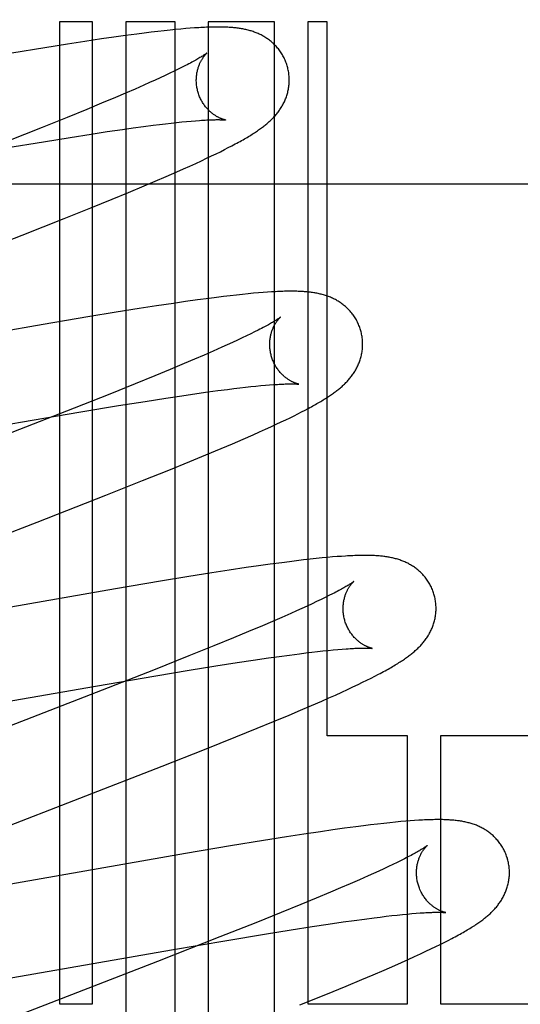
# Model space of a CAD drawing. Header units: inches. Extents: x 0 to 283, y 0 to 183.
# Tile 38 of 82: x 87.577 to 87.684, y 96.296 to 96.508. Entities that reach past the tile are written whole.
import ezdxf

# ---------------------------------------------------------------- set-up
doc = ezdxf.new("R2010")
doc.units = ezdxf.units.IN
doc.header["$LTSCALE"] = 15.583333
doc.header["$MEASUREMENT"] = 0
doc.linetypes.add('HIDDEN', pattern=[0.2, 0.1, -0.1])
doc.layers.add('DEFAULT_2', color=8, linetype='HIDDEN')

msp = doc.modelspace()

# ---------------------------------------------------------------- linework, layer by layer
at = {"layer": 'DEFAULT_2', "color": 8, "linetype": 'HIDDEN'}
for p, q in [((87.58526, 96.50736), (87.58526, 96.29632)), ((87.59241, 96.50736), (87.58526, 96.50736)), ((87.59241, 96.29632), (87.59241, 96.50736)), ((87.59955, 96.50736), (87.59955, 96.20157)), ((87.61015, 96.50736), (87.59955, 96.50736)), ((87.61027, 96.50573), (87.60908, 96.50561)), ((87.61015, 96.14813), (87.61015, 96.50736)), ((87.61139, 96.50583), (87.61027, 96.50573)), ((87.61244, 96.50593), (87.61139, 96.50583)), ((87.61344, 96.50601), (87.61244, 96.50593)), ((87.61437, 96.50607), (87.61344, 96.50601)), ((87.61729, 96.50736), (87.61729, 96.1385)), ((87.63157, 96.50736), (87.61729, 96.50736)), ((87.63157, 96.12324), (87.63157, 96.50736)), ((87.63872, 96.50736), (87.63872, 96.29632)), ((87.64286, 96.50736), (87.63872, 96.50736)), ((87.64286, 96.35392), (87.64286, 96.50736)), ((87.59435, 96.50371), (87.59074, 96.50318)), ((87.59695, 96.50409), (87.59435, 96.50371)), ((87.59948, 96.50444), (87.59695, 96.50409)), ((87.60193, 96.50476), (87.59948, 96.50444)), ((87.60352, 96.50497), (87.60193, 96.50476)), ((87.60503, 96.50515), (87.60352, 96.50497)), ((87.60646, 96.50532), (87.60503, 96.50515)), ((87.60781, 96.50547), (87.60646, 96.50532)), ((87.60908, 96.50561), (87.60781, 96.50547)), ((87.58214, 96.50183), (87.57501, 96.50066)), ((87.587, 96.5026), (87.58214, 96.50183)), ((87.59074, 96.50318), (87.587, 96.5026)), ((87.61166, 96.49761), (87.61084, 96.4972)), ((87.61242, 96.498), (87.61166, 96.49761)), ((87.60696, 96.49536), (87.60585, 96.49485)), ((87.60801, 96.49585), (87.60696, 96.49536)), ((87.60901, 96.49632), (87.60801, 96.49585)), ((87.60995, 96.49677), (87.60901, 96.49632)), ((87.61084, 96.4972), (87.60995, 96.49677)), ((87.60347, 96.49378), (87.60155, 96.49294)), ((87.60469, 96.49432), (87.60347, 96.49378)), ((87.60585, 96.49485), (87.60469, 96.49432)), ((87.59737, 96.49114), (87.59435, 96.48987)), ((87.59951, 96.49206), (87.59737, 96.49114)), ((87.60155, 96.49294), (87.59951, 96.49206)), ((87.59435, 96.48987), (87.59116, 96.48855)), ((87.58694, 96.48682), (87.58157, 96.48466)), ((87.59116, 96.48855), (87.58694, 96.48682)), ((87.58157, 96.48466), (87.57393, 96.48163)), ((87.59884, 96.48425), (87.60116, 96.48458)), ((87.60116, 96.48458), (87.60337, 96.48488)), ((87.60337, 96.48488), (87.60547, 96.48515)), ((87.60547, 96.48515), (87.60681, 96.48532)), ((87.60681, 96.48532), (87.60809, 96.48547)), ((87.60809, 96.48547), (87.60931, 96.48561)), ((87.60931, 96.48561), (87.61049, 96.48574)), ((87.61049, 96.48574), (87.6116, 96.48586)), ((87.6116, 96.48586), (87.61265, 96.48596)), ((87.61265, 96.48596), (87.61365, 96.48605)), ((87.61365, 96.48605), (87.61458, 96.48613)), ((87.58188, 96.48162), (87.58762, 96.48255)), ((87.58762, 96.48255), (87.59214, 96.48326)), ((87.59214, 96.48326), (87.59558, 96.48378)), ((87.59558, 96.48378), (87.59884, 96.48425)), ((87.57376, 96.48027), (87.58188, 96.48162)), ((87.62079, 96.47992), (87.62161, 96.48034)), ((87.62161, 96.48034), (87.62239, 96.48074)), ((87.61694, 96.47805), (87.618, 96.47855)), ((87.618, 96.47855), (87.61899, 96.47903)), ((87.61899, 96.47903), (87.61992, 96.47948)), ((87.61992, 96.47948), (87.62079, 96.47992)), ((87.61197, 96.47577), (87.61333, 96.47638)), ((87.61333, 96.47638), (87.61461, 96.47697)), ((87.61461, 96.47697), (87.61581, 96.47752)), ((87.61581, 96.47752), (87.61694, 96.47805)), ((87.60591, 96.47314), (87.60826, 96.47415)), ((87.60826, 96.47415), (87.61053, 96.47514)), ((87.61053, 96.47514), (87.61197, 96.47577)), ((87.42107, 96.47256), (87.92107, 96.47256)), ((87.60013, 96.47072), (87.60349, 96.47212)), ((87.60349, 96.47212), (87.60591, 96.47314)), ((87.59662, 96.46928), (87.60013, 96.47072)), ((87.59206, 96.46742), (87.59662, 96.46928)), ((87.58633, 96.46513), (87.59206, 96.46742)), ((87.57727, 96.46155), (87.58633, 96.46513)), ((87.53667, 96.44581), (87.57727, 96.46155)), ((87.62338, 96.44866), (87.62201, 96.4485)), ((87.62466, 96.4488), (87.62338, 96.44866)), ((87.62588, 96.44892), (87.62466, 96.4488)), ((87.62701, 96.44903), (87.62588, 96.44892)), ((87.62808, 96.44912), (87.62701, 96.44903)), ((87.62908, 96.4492), (87.62808, 96.44912)), ((87.63003, 96.44927), (87.62908, 96.4492)), ((87.60979, 96.44687), (87.60617, 96.44633)), ((87.61242, 96.44725), (87.60979, 96.44687)), ((87.61497, 96.44761), (87.61242, 96.44725)), ((87.61746, 96.44794), (87.61497, 96.44761)), ((87.61904, 96.44814), (87.61746, 96.44794)), ((87.62056, 96.44833), (87.61904, 96.44814)), ((87.62201, 96.4485), (87.62056, 96.44833)), ((87.59751, 96.44497), (87.59139, 96.44397)), ((87.6024, 96.44575), (87.59751, 96.44497)), ((87.60617, 96.44633), (87.6024, 96.44575)), ((87.58176, 96.44235), (87.53535, 96.43427)), ((87.59139, 96.44397), (87.58176, 96.44235)), ((87.62644, 96.44031), (87.62555, 96.43988)), ((87.62727, 96.44073), (87.62644, 96.44031)), ((87.62805, 96.44112), (87.62727, 96.44073)), ((87.62252, 96.43846), (87.6214, 96.43795)), ((87.62359, 96.43895), (87.62252, 96.43846)), ((87.62459, 96.43943), (87.62359, 96.43895)), ((87.62555, 96.43988), (87.62459, 96.43943)), ((87.61838, 96.4366), (87.6164, 96.43574)), ((87.62023, 96.43742), (87.61838, 96.4366)), ((87.6214, 96.43795), (87.62023, 96.43742)), ((87.61214, 96.43392), (87.60907, 96.43263)), ((87.61432, 96.43484), (87.61214, 96.43392)), ((87.6164, 96.43574), (87.61432, 96.43484)), ((87.60907, 96.43263), (87.60583, 96.43129)), ((87.60155, 96.42955), (87.59612, 96.42737)), ((87.60583, 96.43129), (87.60155, 96.42955)), ((87.61162, 96.42702), (87.61487, 96.42749)), ((87.61487, 96.42749), (87.61718, 96.42782)), ((87.61718, 96.42782), (87.61938, 96.42812)), ((87.61938, 96.42812), (87.62147, 96.42839)), ((87.62147, 96.42839), (87.6228, 96.42855)), ((87.6228, 96.42855), (87.62407, 96.4287)), ((87.62407, 96.4287), (87.62529, 96.42884)), ((87.62529, 96.42884), (87.62645, 96.42897)), ((87.62645, 96.42897), (87.62756, 96.42908)), ((87.62756, 96.42908), (87.6286, 96.42918)), ((87.6286, 96.42918), (87.62959, 96.42927)), ((87.62959, 96.42927), (87.63051, 96.42935)), ((87.59612, 96.42737), (87.58842, 96.42432)), ((87.59797, 96.42488), (87.60369, 96.4258)), ((87.60369, 96.4258), (87.6082, 96.42651)), ((87.6082, 96.42651), (87.61162, 96.42702)), ((87.58842, 96.42432), (87.57502, 96.41909)), ((87.57688, 96.42131), (87.58987, 96.42354)), ((87.58987, 96.42354), (87.59797, 96.42488)), ((87.6366, 96.42314), (87.63738, 96.42354)), ((87.63738, 96.42354), (87.63812, 96.42392)), ((87.63812, 96.42392), (87.63882, 96.42429)), ((87.53017, 96.41318), (87.57688, 96.42131)), ((87.63192, 96.42088), (87.63297, 96.42137)), ((87.63297, 96.42137), (87.63396, 96.42184)), ((87.63396, 96.42184), (87.63489, 96.42229)), ((87.63489, 96.42229), (87.63577, 96.42272)), ((87.63577, 96.42272), (87.6366, 96.42314)), ((87.62697, 96.41863), (87.62832, 96.41923)), ((87.62832, 96.41923), (87.62959, 96.41981)), ((87.62959, 96.41981), (87.63079, 96.42036)), ((87.63079, 96.42036), (87.63192, 96.42088)), ((87.6225, 96.41669), (87.6248, 96.41769)), ((87.6248, 96.41769), (87.62697, 96.41863)), ((87.61678, 96.41428), (87.6201, 96.41567)), ((87.6201, 96.41567), (87.6225, 96.41669)), ((87.60883, 96.41103), (87.61333, 96.41286)), ((87.61333, 96.41286), (87.61678, 96.41428)), ((87.60317, 96.40876), (87.60883, 96.41103)), ((87.59523, 96.40561), (87.60317, 96.40876)), ((87.58049, 96.39986), (87.59523, 96.40561)), ((87.54389, 96.38568), (87.58049, 96.39986)), ((87.6363, 96.39153), (87.63475, 96.39134)), ((87.63779, 96.39171), (87.6363, 96.39153)), ((87.63921, 96.39187), (87.63779, 96.39171)), ((87.64054, 96.39201), (87.63921, 96.39187)), ((87.64179, 96.39214), (87.64054, 96.39201)), ((87.64296, 96.39225), (87.64179, 96.39214)), ((87.64404, 96.39235), (87.64296, 96.39225)), ((87.64505, 96.39243), (87.64404, 96.39235)), ((87.64599, 96.39249), (87.64505, 96.39243)), ((87.62183, 96.38952), (87.61805, 96.38894)), ((87.62547, 96.39006), (87.62183, 96.38952)), ((87.62809, 96.39044), (87.62547, 96.39006)), ((87.63065, 96.3908), (87.62809, 96.39044)), ((87.63313, 96.39113), (87.63065, 96.3908)), ((87.63475, 96.39134), (87.63313, 96.39113)), ((87.61315, 96.38815), (87.60701, 96.38715)), ((87.61805, 96.38894), (87.61315, 96.38815)), ((87.59735, 96.38552), (87.5508, 96.37742)), ((87.60701, 96.38715), (87.59735, 96.38552)), ((87.64156, 96.3832), (87.64062, 96.38275)), ((87.64245, 96.38363), (87.64156, 96.3832)), ((87.64327, 96.38404), (87.64245, 96.38363)), ((87.64403, 96.38443), (87.64327, 96.38404)), ((87.63746, 96.38128), (87.6363, 96.38075)), ((87.63857, 96.38179), (87.63746, 96.38128)), ((87.63963, 96.38228), (87.63857, 96.38179)), ((87.64062, 96.38275), (87.63963, 96.38228)), ((87.63315, 96.37936), (87.63112, 96.37848)), ((87.63508, 96.38021), (87.63315, 96.37936)), ((87.6363, 96.38075), (87.63508, 96.38021)), ((87.62897, 96.37757), (87.62595, 96.3763)), ((87.63112, 96.37848), (87.62897, 96.37757)), ((87.62276, 96.37497), (87.61853, 96.37324)), ((87.62595, 96.3763), (87.62276, 96.37497)), ((87.61853, 96.37324), (87.61314, 96.37108)), ((87.6431, 96.37227), (87.64416, 96.37237)), ((87.64416, 96.37237), (87.64516, 96.37246)), ((87.64516, 96.37246), (87.64611, 96.37254)), ((87.61314, 96.37108), (87.6055, 96.36804)), ((87.62695, 96.37016), (87.63024, 96.37064)), ((87.63024, 96.37064), (87.63258, 96.37097)), ((87.63258, 96.37097), (87.63481, 96.37128)), ((87.63481, 96.37128), (87.63692, 96.37155)), ((87.63692, 96.37155), (87.63827, 96.37172)), ((87.63827, 96.37172), (87.63956, 96.37188)), ((87.63956, 96.37188), (87.6408, 96.37202)), ((87.6408, 96.37202), (87.64198, 96.37215)), ((87.64198, 96.37215), (87.6431, 96.37227)), ((87.61316, 96.36799), (87.61894, 96.36893)), ((87.61894, 96.36893), (87.62349, 96.36964)), ((87.62349, 96.36964), (87.62695, 96.37016)), ((87.59302, 96.36458), (87.60603, 96.36681)), ((87.6055, 96.36804), (87.5932, 96.36323)), ((87.60603, 96.36681), (87.61316, 96.36799)), ((87.65145, 96.36588), (87.65232, 96.36631)), ((87.65232, 96.36631), (87.65315, 96.36673)), ((87.65315, 96.36673), (87.65393, 96.36714)), ((87.54606, 96.35641), (87.59302, 96.36458)), ((87.64728, 96.36389), (87.64844, 96.36443)), ((87.64844, 96.36443), (87.64952, 96.36494)), ((87.64952, 96.36494), (87.65052, 96.36542)), ((87.65052, 96.36542), (87.65145, 96.36588)), ((87.5932, 96.36323), (87.55325, 96.34774)), ((87.64174, 96.36139), (87.64321, 96.36204)), ((87.64321, 96.36204), (87.64465, 96.36268)), ((87.64465, 96.36268), (87.64602, 96.36331)), ((87.64602, 96.36331), (87.64728, 96.36389)), ((87.63713, 96.35941), (87.63948, 96.36041)), ((87.63948, 96.36041), (87.64174, 96.36139)), ((87.63132, 96.35697), (87.6347, 96.35838)), ((87.6347, 96.35838), (87.63713, 96.35941)), ((87.62324, 96.35368), (87.62781, 96.35553)), ((87.62781, 96.35553), (87.63132, 96.35697)), ((87.61651, 96.35099), (87.62324, 96.35368)), ((87.66014, 96.35392), (87.64286, 96.35392)), ((87.66014, 96.29632), (87.66014, 96.35392)), ((87.66729, 96.35392), (87.66729, 96.29632)), ((87.6954, 96.35392), (87.66729, 96.35392)), ((87.6074, 96.3474), (87.61651, 96.35099)), ((87.56009, 96.32905), (87.6074, 96.3474)), ((87.64907, 96.33436), (87.64663, 96.33403)), ((87.65068, 96.33457), (87.64907, 96.33436)), ((87.65224, 96.33476), (87.65068, 96.33457)), ((87.65373, 96.33494), (87.65224, 96.33476)), ((87.65511, 96.33509), (87.65373, 96.33494)), ((87.6564, 96.33523), (87.65511, 96.33509)), ((87.6576, 96.33535), (87.6564, 96.33523)), ((87.65873, 96.33546), (87.6576, 96.33535)), ((87.65978, 96.33555), (87.65873, 96.33546)), ((87.66076, 96.33563), (87.65978, 96.33555)), ((87.6617, 96.3357), (87.66076, 96.33563)), ((87.6341, 96.33218), (87.62922, 96.33141)), ((87.63786, 96.33276), (87.6341, 96.33218)), ((87.64147, 96.3333), (87.63786, 96.33276)), ((87.64409, 96.33368), (87.64147, 96.3333)), ((87.64663, 96.33403), (87.64409, 96.33368)), ((87.62207, 96.33024), (87.61241, 96.32861)), ((87.62922, 96.33141), (87.62207, 96.33024)), ((87.61241, 96.32861), (87.56713, 96.32072)), ((87.65703, 96.32625), (87.65607, 96.3258)), ((87.65793, 96.32669), (87.65703, 96.32625)), ((87.65877, 96.3271), (87.65793, 96.32669)), ((87.65955, 96.3275), (87.65877, 96.3271)), ((87.65169, 96.32378), (87.64982, 96.32296)), ((87.65287, 96.32431), (87.65169, 96.32378)), ((87.65399, 96.32483), (87.65287, 96.32431)), ((87.65506, 96.32532), (87.65399, 96.32483)), ((87.65607, 96.3258), (87.65506, 96.32532)), ((87.64785, 96.3221), (87.64576, 96.3212)), ((87.64982, 96.32296), (87.64785, 96.3221)), ((87.64357, 96.32027), (87.64049, 96.31898)), ((87.64576, 96.3212), (87.64357, 96.32027)), ((87.63724, 96.31764), (87.63296, 96.3159)), ((87.64049, 96.31898), (87.63724, 96.31764)), ((87.63296, 96.3159), (87.62752, 96.31372)), ((87.65558, 96.31511), (87.65681, 96.31525)), ((87.65681, 96.31525), (87.65797, 96.31538)), ((87.65797, 96.31538), (87.65908, 96.3155)), ((87.65908, 96.3155), (87.66013, 96.3156)), ((87.66013, 96.3156), (87.66112, 96.31569)), ((87.66112, 96.31569), (87.66205, 96.31576)), ((87.62752, 96.31372), (87.61981, 96.31067)), ((87.63967, 96.31291), (87.6431, 96.31342)), ((87.6431, 96.31342), (87.64635, 96.3139)), ((87.64635, 96.3139), (87.64867, 96.31422)), ((87.64867, 96.31422), (87.65088, 96.31452)), ((87.65088, 96.31452), (87.65298, 96.31479)), ((87.65298, 96.31479), (87.65431, 96.31496)), ((87.65431, 96.31496), (87.65558, 96.31511)), ((87.6213, 96.30993), (87.62942, 96.31128)), ((87.62942, 96.31128), (87.63515, 96.3122)), ((87.63515, 96.3122), (87.63967, 96.31291)), ((87.61981, 96.31067), (87.6064, 96.30543)), ((87.60941, 96.3079), (87.6213, 96.30993)), ((87.66624, 96.30859), (87.66718, 96.30906)), ((87.66718, 96.30906), (87.66807, 96.3095)), ((87.66807, 96.3095), (87.6689, 96.30992)), ((87.6689, 96.30992), (87.66969, 96.31033)), ((87.56265, 96.29975), (87.60941, 96.3079)), ((87.66169, 96.30646), (87.66296, 96.30704)), ((87.66296, 96.30704), (87.66413, 96.30759)), ((87.66413, 96.30759), (87.66522, 96.30811)), ((87.66522, 96.30811), (87.66624, 96.30859)), ((87.6064, 96.30543), (87.56873, 96.29083)), ((87.65741, 96.30455), (87.65889, 96.3052)), ((87.65889, 96.3052), (87.66032, 96.30584)), ((87.66032, 96.30584), (87.66169, 96.30646)), ((87.65036, 96.30153), (87.65279, 96.30256)), ((87.65279, 96.30256), (87.65514, 96.30357)), ((87.65514, 96.30357), (87.65741, 96.30455)), ((87.64698, 96.30013), (87.65036, 96.30153)), ((87.637, 96.29608), (87.64257, 96.29832)), ((87.64257, 96.29832), (87.64698, 96.30013)), ((87.58526, 96.29632), (87.59241, 96.29632)), ((87.63872, 96.29632), (87.66014, 96.29632)), ((87.66729, 96.29632), (87.6954, 96.29632))]:
    msp.add_line(p, q, dxfattribs=at)
for points in [[(87.63434, 96.49774), (87.63428, 96.49795), (87.6342, 96.4982), (87.63411, 96.49845), (87.63402, 96.49869), (87.63393, 96.49893), (87.63383, 96.49917), (87.63372, 96.4994), (87.63361, 96.49964), (87.63349, 96.49986), (87.63337, 96.50009), (87.63324, 96.50031), (87.63311, 96.50053), (87.63297, 96.50075), (87.63283, 96.50096), (87.63268, 96.50116), (87.63253, 96.50136), (87.63238, 96.50156), (87.63222, 96.50176), (87.63206, 96.50194), (87.63189, 96.50213), (87.63172, 96.50231), (87.63155, 96.50248), (87.63138, 96.50265), (87.6312, 96.50282), (87.63102, 96.50298), (87.63084, 96.50313), (87.63065, 96.50328), (87.63047, 96.50343), (87.63028, 96.50357), (87.63008, 96.50371), (87.62989, 96.50384), (87.62969, 96.50397), (87.62949, 96.5041), (87.62929, 96.50422), (87.62908, 96.50434), (87.62888, 96.50445), (87.62867, 96.50456), (87.62846, 96.50466), (87.62825, 96.50476), (87.62804, 96.50486), (87.62783, 96.50495), (87.62762, 96.50503), (87.6274, 96.50512), (87.62719, 96.5052), (87.62697, 96.50528), (87.62675, 96.50535), (87.62652, 96.50542), (87.6263, 96.50549), (87.62607, 96.50555), (87.62585, 96.50561), (87.62562, 96.50567), (87.62539, 96.50572), (87.62517, 96.50577), (87.62494, 96.50582), (87.62471, 96.50586), (87.62448, 96.5059), (87.62425, 96.50594), (87.62401, 96.50598), (87.62378, 96.50601), (87.62354, 96.50604), (87.6233, 96.50607), (87.62306, 96.5061), (87.62282, 96.50612), (87.62257, 96.50614), (87.62231, 96.50617), (87.62205, 96.50618), (87.62179, 96.5062), (87.62151, 96.50622), (87.62124, 96.50623), (87.62095, 96.50624), (87.62066, 96.50625), (87.62036, 96.50626), (87.62005, 96.50626), (87.61973, 96.50627), (87.61941, 96.50627), (87.61908, 96.50627), (87.61874, 96.50626), (87.61839, 96.50626), (87.61803, 96.50625), (87.61767, 96.50624), (87.61729, 96.50623), (87.61691, 96.50621), (87.61651, 96.5062), (87.61611, 96.50618), (87.61569, 96.50615), (87.61526, 96.50613), (87.61437, 96.50607)], [(87.61702, 96.50068), (87.61701, 96.50067), (87.61699, 96.50066), (87.61697, 96.50064), (87.61694, 96.50062), (87.6169, 96.50059), (87.61685, 96.50055), (87.61679, 96.50051), (87.61672, 96.50046), (87.61664, 96.5004), (87.61654, 96.50034), (87.61643, 96.50026), (87.61631, 96.50019), (87.61618, 96.5001), (87.61603, 96.50001), (87.61587, 96.49991), (87.6157, 96.4998), (87.61551, 96.49969), (87.6153, 96.49956), (87.61508, 96.49944), (87.61485, 96.4993), (87.6146, 96.49916), (87.61434, 96.49901), (87.61405, 96.49886), (87.61376, 96.4987), (87.61345, 96.49853), (87.61312, 96.49836), (87.61278, 96.49818), (87.61242, 96.498)], [(87.61507, 96.49238), (87.61501, 96.49258), (87.61496, 96.49282), (87.61491, 96.49305), (87.61487, 96.49329), (87.61483, 96.49352), (87.6148, 96.49375), (87.61477, 96.49399), (87.61475, 96.49422), (87.61474, 96.49445), (87.61473, 96.49468), (87.61473, 96.49491), (87.61474, 96.49513), (87.61475, 96.49536), (87.61476, 96.49558), (87.61478, 96.49579), (87.61481, 96.49601), (87.61484, 96.49622), (87.61487, 96.49642), (87.61491, 96.49662), (87.61495, 96.49682), (87.615, 96.49701), (87.61505, 96.49719), (87.6151, 96.49737), (87.61515, 96.49755), (87.61521, 96.49772), (87.61526, 96.49788), (87.61532, 96.49804), (87.61538, 96.49819), (87.61545, 96.49834), (87.61551, 96.49849), (87.61558, 96.49863), (87.61564, 96.49876), (87.61571, 96.49889), (87.61577, 96.49902), (87.61584, 96.49914), (87.6159, 96.49925), (87.61597, 96.49936), (87.61604, 96.49947), (87.6161, 96.49957), (87.61617, 96.49967), (87.61623, 96.49976), (87.61629, 96.49985), (87.61636, 96.49993), (87.61642, 96.50001), (87.61648, 96.50009), (87.61653, 96.50016), (87.61659, 96.50023), (87.61664, 96.50029), (87.61669, 96.50035), (87.61674, 96.50041), (87.61679, 96.50045), (87.61683, 96.5005), (87.61687, 96.50054), (87.6169, 96.50057), (87.61694, 96.5006), (87.61696, 96.50063), (87.61698, 96.50065), (87.617, 96.50067), (87.61701, 96.50068), (87.61702, 96.50068)], [(87.62239, 96.48074), (87.62276, 96.48094), (87.62312, 96.48113), (87.62347, 96.48132), (87.62381, 96.48151), (87.62414, 96.48169), (87.62447, 96.48187), (87.62478, 96.48205), (87.62508, 96.48222), (87.62538, 96.48239), (87.62567, 96.48256), (87.62595, 96.48273), (87.62622, 96.48289), (87.62648, 96.48306), (87.62674, 96.48322), (87.62699, 96.48338), (87.62723, 96.48353), (87.62746, 96.48369), (87.62769, 96.48384), (87.62792, 96.48399), (87.62813, 96.48414), (87.62834, 96.48429), (87.62855, 96.48444), (87.62875, 96.48459), (87.62895, 96.48473), (87.62915, 96.48488), (87.62934, 96.48503), (87.62952, 96.48518), (87.62971, 96.48533), (87.62989, 96.48548), (87.63007, 96.48563), (87.63025, 96.48579), (87.63042, 96.48594), (87.6306, 96.4861), (87.63077, 96.48626), (87.63093, 96.48642), (87.6311, 96.48659), (87.63126, 96.48676), (87.63142, 96.48693), (87.63158, 96.4871), (87.63174, 96.48728), (87.63189, 96.48745), (87.63204, 96.48763), (87.63219, 96.48782), (87.63233, 96.488), (87.63247, 96.48819), (87.6326, 96.48837), (87.63273, 96.48857), (87.63286, 96.48876), (87.63299, 96.48896), (87.63311, 96.48916), (87.63323, 96.48936), (87.63334, 96.48956), (87.63345, 96.48977), (87.63356, 96.48999), (87.63367, 96.4902), (87.63376, 96.49041), (87.63386, 96.49063), (87.63395, 96.49085), (87.63403, 96.49107), (87.63411, 96.4913), (87.63419, 96.49153), (87.63426, 96.49176), (87.63433, 96.49199), (87.63439, 96.49223), (87.63445, 96.49247), (87.6345, 96.49271), (87.63455, 96.49295), (87.63459, 96.4932), (87.63463, 96.49344), (87.63466, 96.49369), (87.63468, 96.49395), (87.6347, 96.4942), (87.63472, 96.49445), (87.63472, 96.49471), (87.63473, 96.49497), (87.63472, 96.49522), (87.63471, 96.49548), (87.63469, 96.49574), (87.63467, 96.496), (87.63464, 96.49625), (87.6346, 96.49651), (87.63456, 96.49677), (87.63451, 96.49702), (87.63445, 96.49728), (87.63439, 96.49753), (87.63434, 96.49774)], [(87.62102, 96.48629), (87.62102, 96.48628), (87.62101, 96.48629), (87.621, 96.48629), (87.62097, 96.48629), (87.62094, 96.4863), (87.62091, 96.48631), (87.62086, 96.48632), (87.62082, 96.48633), (87.62076, 96.48634), (87.6207, 96.48636), (87.62064, 96.48638), (87.62057, 96.4864), (87.62049, 96.48642), (87.62042, 96.48645), (87.62033, 96.48648), (87.62025, 96.48651), (87.62016, 96.48655), (87.62006, 96.48658), (87.61996, 96.48662), (87.61987, 96.48667), (87.61976, 96.48671), (87.61966, 96.48676), (87.61955, 96.48682), (87.61944, 96.48688), (87.61932, 96.48694), (87.61921, 96.487), (87.61909, 96.48707), (87.61897, 96.48714), (87.61885, 96.48722), (87.61872, 96.4873), (87.61859, 96.48739), (87.61846, 96.48748), (87.61833, 96.48757), (87.6182, 96.48767), (87.61807, 96.48778), (87.61793, 96.48789), (87.6178, 96.48801), (87.61766, 96.48813), (87.61753, 96.48826), (87.61739, 96.48839), (87.61725, 96.48853), (87.61712, 96.48868), (87.61698, 96.48883), (87.61685, 96.48899), (87.61671, 96.48915), (87.61658, 96.48932), (87.61645, 96.48949), (87.61633, 96.48967), (87.6162, 96.48986), (87.61608, 96.49005), (87.61597, 96.49024), (87.61585, 96.49044), (87.61575, 96.49065), (87.61564, 96.49086), (87.61554, 96.49107), (87.61545, 96.49129), (87.61536, 96.49151), (87.61528, 96.49173), (87.6152, 96.49196), (87.61513, 96.49218), (87.61507, 96.49238)], [(87.61458, 96.48613), (87.61545, 96.48619), (87.61586, 96.48622), (87.61626, 96.48625), (87.61664, 96.48627), (87.61699, 96.48629), (87.61733, 96.48631), (87.61765, 96.48632), (87.61795, 96.48633), (87.61823, 96.48634), (87.6185, 96.48635), (87.61875, 96.48635), (87.61899, 96.48636), (87.61921, 96.48636), (87.61942, 96.48636), (87.61961, 96.48636), (87.61979, 96.48635), (87.61996, 96.48635), (87.62011, 96.48635), (87.62025, 96.48634), (87.62038, 96.48634), (87.62049, 96.48633), (87.6206, 96.48632), (87.62069, 96.48632), (87.62077, 96.48631), (87.62083, 96.48631), (87.62089, 96.4863), (87.62093, 96.4863), (87.62097, 96.48629), (87.621, 96.48629), (87.62101, 96.48629), (87.62102, 96.48629)], [(87.65013, 96.44095), (87.65007, 96.44116), (87.64999, 96.44141), (87.6499, 96.44166), (87.64981, 96.4419), (87.64972, 96.44214), (87.64962, 96.44238), (87.64951, 96.44262), (87.6494, 96.44285), (87.64928, 96.44308), (87.64916, 96.44331), (87.64903, 96.44353), (87.64889, 96.44375), (87.64876, 96.44396), (87.64861, 96.44417), (87.64847, 96.44438), (87.64832, 96.44458), (87.64816, 96.44478), (87.648, 96.44497), (87.64784, 96.44516), (87.64767, 96.44535), (87.6475, 96.44553), (87.64733, 96.4457), (87.64715, 96.44587), (87.64698, 96.44604), (87.6468, 96.4462), (87.64661, 96.44635), (87.64643, 96.4465), (87.64624, 96.44665), (87.64605, 96.44679), (87.64586, 96.44693), (87.64566, 96.44706), (87.64546, 96.44719), (87.64526, 96.44732), (87.64506, 96.44744), (87.64486, 96.44756), (87.64465, 96.44767), (87.64444, 96.44778), (87.64423, 96.44788), (87.64402, 96.44798), (87.64381, 96.44807), (87.6436, 96.44817), (87.64338, 96.44825), (87.64317, 96.44834), (87.64295, 96.44842), (87.64273, 96.4485), (87.64251, 96.44857), (87.64228, 96.44864), (87.64206, 96.44871), (87.64183, 96.44877), (87.64161, 96.44883), (87.64138, 96.44888), (87.64115, 96.44894), (87.64092, 96.44899), (87.64069, 96.44903), (87.64046, 96.44908), (87.64023, 96.44912), (87.63999, 96.44916), (87.63976, 96.44919), (87.63952, 96.44923), (87.63928, 96.44926), (87.63904, 96.44929), (87.63879, 96.44931), (87.63854, 96.44934), (87.63829, 96.44936), (87.63803, 96.44938), (87.63777, 96.4494), (87.6375, 96.44941), (87.63723, 96.44943), (87.63694, 96.44944), (87.63666, 96.44945), (87.63636, 96.44946), (87.63606, 96.44947), (87.63575, 96.44947), (87.63543, 96.44948), (87.6351, 96.44948), (87.63477, 96.44947), (87.63443, 96.44947), (87.63408, 96.44946), (87.63372, 96.44946), (87.63335, 96.44944), (87.63297, 96.44943), (87.63258, 96.44942), (87.63218, 96.4494), (87.63177, 96.44938), (87.63136, 96.44936), (87.63092, 96.44933), (87.63003, 96.44927)], [(87.63281, 96.44389), (87.6328, 96.44388), (87.63279, 96.44387), (87.63277, 96.44386), (87.63274, 96.44384), (87.63271, 96.44381), (87.63266, 96.44378), (87.63261, 96.44374), (87.63254, 96.44369), (87.63247, 96.44364), (87.63239, 96.44358), (87.63229, 96.44352), (87.63219, 96.44345), (87.63207, 96.44337), (87.63194, 96.44329), (87.6318, 96.4432), (87.63165, 96.44311), (87.63148, 96.44301), (87.63131, 96.4429), (87.63112, 96.44279), (87.63092, 96.44267), (87.6307, 96.44255), (87.63048, 96.44242), (87.63023, 96.44228), (87.62997, 96.44214), (87.6297, 96.44199), (87.62941, 96.44183), (87.62909, 96.44166), (87.62876, 96.44149), (87.62841, 96.44131), (87.62805, 96.44112)], [(87.63086, 96.43559), (87.63081, 96.43579), (87.63075, 96.43602), (87.6307, 96.43626), (87.63066, 96.43649), (87.63062, 96.43673), (87.63059, 96.43696), (87.63056, 96.43719), (87.63054, 96.43743), (87.63053, 96.43766), (87.63052, 96.43788), (87.63052, 96.43811), (87.63053, 96.43834), (87.63054, 96.43856), (87.63055, 96.43878), (87.63057, 96.43899), (87.6306, 96.43921), (87.63063, 96.43942), (87.63066, 96.43962), (87.6307, 96.43982), (87.63074, 96.44002), (87.63079, 96.44021), (87.63083, 96.44039), (87.63088, 96.44057), (87.63094, 96.44075), (87.63099, 96.44092), (87.63105, 96.44108), (87.63111, 96.44124), (87.63117, 96.44139), (87.63123, 96.44154), (87.6313, 96.44169), (87.63136, 96.44183), (87.63143, 96.44196), (87.63149, 96.44209), (87.63156, 96.44222), (87.63162, 96.44234), (87.63169, 96.44245), (87.63176, 96.44256), (87.63182, 96.44267), (87.63189, 96.44277), (87.63195, 96.44287), (87.63202, 96.44296), (87.63208, 96.44305), (87.63214, 96.44313), (87.6322, 96.44322), (87.63226, 96.44329), (87.63232, 96.44336), (87.63237, 96.44343), (87.63243, 96.4435), (87.63248, 96.44355), (87.63253, 96.44361), (87.63257, 96.44366), (87.63262, 96.4437), (87.63266, 96.44374), (87.63269, 96.44378), (87.63272, 96.44381), (87.63275, 96.44384), (87.63277, 96.44386), (87.63279, 96.44387), (87.6328, 96.44388), (87.63281, 96.44389)], [(87.63882, 96.42429), (87.63916, 96.42447), (87.63948, 96.42465), (87.6398, 96.42482), (87.6401, 96.42499), (87.6404, 96.42516), (87.64069, 96.42532), (87.64097, 96.42549), (87.64124, 96.42564), (87.64151, 96.4258), (87.64176, 96.42595), (87.64201, 96.42611), (87.64226, 96.42626), (87.6425, 96.42641), (87.64273, 96.42655), (87.64296, 96.4267), (87.64318, 96.42684), (87.64339, 96.42699), (87.64361, 96.42713), (87.64381, 96.42727), (87.64402, 96.42742), (87.64422, 96.42756), (87.64442, 96.4277), (87.64461, 96.42784), (87.6448, 96.42799), (87.64499, 96.42813), (87.64518, 96.42828), (87.64536, 96.42842), (87.64554, 96.42857), (87.64572, 96.42872), (87.6459, 96.42888), (87.64608, 96.42903), (87.64625, 96.42919), (87.64642, 96.42934), (87.64659, 96.42951), (87.64676, 96.42967), (87.64693, 96.42983), (87.64709, 96.43), (87.64725, 96.43017), (87.64741, 96.43035), (87.64756, 96.43052), (87.64771, 96.4307), (87.64786, 96.43088), (87.648, 96.43106), (87.64814, 96.43124), (87.64828, 96.43143), (87.64841, 96.43162), (87.64855, 96.43181), (87.64867, 96.432), (87.6488, 96.4322), (87.64892, 96.4324), (87.64904, 96.4326), (87.64915, 96.4328), (87.64926, 96.43301), (87.64937, 96.43322), (87.64947, 96.43344), (87.64957, 96.43365), (87.64966, 96.43387), (87.64975, 96.43409), (87.64983, 96.43431), (87.64991, 96.43453), (87.64999, 96.43476), (87.65006, 96.43499), (87.65013, 96.43522), (87.65019, 96.43546), (87.65025, 96.4357), (87.6503, 96.43594), (87.65034, 96.43618), (87.65039, 96.43642), (87.65042, 96.43667), (87.65045, 96.43692), (87.65048, 96.43717), (87.6505, 96.43742), (87.65051, 96.43768), (87.65052, 96.43793), (87.65052, 96.43819), (87.65051, 96.43844), (87.6505, 96.4387), (87.65048, 96.43896), (87.65046, 96.43921), (87.65043, 96.43947), (87.65039, 96.43973), (87.65035, 96.43998), (87.6503, 96.44024), (87.65024, 96.44049), (87.65018, 96.44074), (87.65013, 96.44095)], [(87.63681, 96.42949), (87.6368, 96.4295), (87.63679, 96.4295), (87.63677, 96.4295), (87.63674, 96.42951), (87.6367, 96.42952), (87.63666, 96.42953), (87.63661, 96.42954), (87.63655, 96.42955), (87.63649, 96.42957), (87.63643, 96.42959), (87.63636, 96.42961), (87.63629, 96.42963), (87.63621, 96.42966), (87.63612, 96.42969), (87.63604, 96.42972), (87.63595, 96.42975), (87.63585, 96.42979), (87.63576, 96.42983), (87.63566, 96.42988), (87.63555, 96.42992), (87.63545, 96.42997), (87.63534, 96.43003), (87.63523, 96.43008), (87.63512, 96.43014), (87.635, 96.43021), (87.63488, 96.43028), (87.63476, 96.43035), (87.63464, 96.43043), (87.63451, 96.43051), (87.63439, 96.43059), (87.63426, 96.43069), (87.63412, 96.43078), (87.63399, 96.43088), (87.63386, 96.43099), (87.63373, 96.4311), (87.63359, 96.43121), (87.63346, 96.43134), (87.63332, 96.43146), (87.63318, 96.4316), (87.63305, 96.43174), (87.63291, 96.43188), (87.63277, 96.43204), (87.63264, 96.43219), (87.6325, 96.43236), (87.63237, 96.43253), (87.63224, 96.4327), (87.63212, 96.43288), (87.63199, 96.43307), (87.63187, 96.43326), (87.63176, 96.43345), (87.63165, 96.43365), (87.63154, 96.43386), (87.63143, 96.43407), (87.63133, 96.43428), (87.63124, 96.43449), (87.63115, 96.43471), (87.63107, 96.43494), (87.63099, 96.43516), (87.63092, 96.43539), (87.63086, 96.43559)], [(87.63051, 96.42935), (87.63137, 96.42941), (87.63178, 96.42944), (87.63217, 96.42946), (87.63254, 96.42948), (87.6329, 96.4295), (87.63324, 96.42952), (87.63356, 96.42953), (87.63387, 96.42954), (87.63416, 96.42955), (87.63444, 96.42956), (87.6347, 96.42956), (87.63494, 96.42957), (87.63516, 96.42957), (87.63537, 96.42957), (87.63556, 96.42956), (87.63574, 96.42956), (87.6359, 96.42956), (87.63604, 96.42955), (87.63617, 96.42955), (87.63628, 96.42954), (87.63639, 96.42953), (87.63648, 96.42953), (87.63656, 96.42952), (87.63662, 96.42952), (87.63668, 96.42951), (87.63672, 96.4295), (87.63676, 96.4295), (87.63679, 96.4295), (87.6368, 96.42949), (87.63681, 96.42949)], [(87.66592, 96.38416), (87.66586, 96.38437), (87.66578, 96.38462), (87.66569, 96.38487), (87.6656, 96.38511), (87.66551, 96.38535), (87.66541, 96.38559), (87.6653, 96.38583), (87.66519, 96.38606), (87.66507, 96.38629), (87.66494, 96.38652), (87.66482, 96.38674), (87.66468, 96.38696), (87.66454, 96.38718), (87.6644, 96.38739), (87.66425, 96.38759), (87.6641, 96.3878), (87.66395, 96.38799), (87.66379, 96.38819), (87.66362, 96.38838), (87.66346, 96.38856), (87.66329, 96.38874), (87.66311, 96.38892), (87.66294, 96.38909), (87.66276, 96.38925), (87.66258, 96.38941), (87.6624, 96.38957), (87.66221, 96.38972), (87.66202, 96.38986), (87.66183, 96.39), (87.66164, 96.39014), (87.66144, 96.39028), (87.66125, 96.39041), (87.66104, 96.39053), (87.66084, 96.39065), (87.66063, 96.39077), (87.66043, 96.39088), (87.66022, 96.39099), (87.66001, 96.39109), (87.6598, 96.39119), (87.65959, 96.39129), (87.65938, 96.39138), (87.65916, 96.39147), (87.65894, 96.39155), (87.65873, 96.39163), (87.6585, 96.39171), (87.65828, 96.39178), (87.65806, 96.39185), (87.65783, 96.39192), (87.65761, 96.39198), (87.65738, 96.39204), (87.65715, 96.3921), (87.65692, 96.39215), (87.65669, 96.3922), (87.65646, 96.39225), (87.65623, 96.39229), (87.656, 96.39233), (87.65577, 96.39237), (87.65553, 96.3924), (87.6553, 96.39244), (87.65506, 96.39247), (87.65482, 96.3925), (87.65458, 96.39252), (87.65434, 96.39255), (87.65409, 96.39257), (87.65384, 96.39259), (87.65359, 96.39261), (87.65334, 96.39262), (87.65308, 96.39264), (87.65281, 96.39265), (87.65254, 96.39266), (87.65227, 96.39267), (87.65199, 96.39267), (87.6517, 96.39268), (87.65141, 96.39268), (87.65111, 96.39268), (87.6508, 96.39268), (87.65049, 96.39268), (87.65017, 96.39268), (87.64984, 96.39267), (87.6495, 96.39266), (87.64916, 96.39265), (87.6488, 96.39264), (87.64844, 96.39263), (87.64806, 96.39261), (87.64767, 96.39259), (87.64727, 96.39257), (87.64686, 96.39255), (87.64599, 96.39249)], [(87.6486, 96.3871), (87.64859, 96.38709), (87.64857, 96.38708), (87.64855, 96.38706), (87.64852, 96.38703), (87.64848, 96.387), (87.64843, 96.38697), (87.64837, 96.38692), (87.6483, 96.38687), (87.64822, 96.38682), (87.64812, 96.38675), (87.64802, 96.38668), (87.6479, 96.38661), (87.64777, 96.38652), (87.64763, 96.38643), (87.64747, 96.38633), (87.6473, 96.38623), (87.64711, 96.38611), (87.64691, 96.38599), (87.64669, 96.38587), (87.64645, 96.38573), (87.6462, 96.38559), (87.64594, 96.38544), (87.64566, 96.38529), (87.64537, 96.38513), (87.64505, 96.38496), (87.64473, 96.38479), (87.64439, 96.38461), (87.64403, 96.38443)], [(87.64665, 96.3788), (87.6466, 96.379), (87.64654, 96.37923), (87.64649, 96.37947), (87.64645, 96.3797), (87.64641, 96.37994), (87.64638, 96.38017), (87.64635, 96.38041), (87.64633, 96.38064), (87.64632, 96.38087), (87.64632, 96.3811), (87.64631, 96.38133), (87.64632, 96.38156), (87.64633, 96.38178), (87.64634, 96.382), (87.64637, 96.38222), (87.64639, 96.38243), (87.64642, 96.38264), (87.64645, 96.38284), (87.64649, 96.38305), (87.64654, 96.38324), (87.64658, 96.38343), (87.64663, 96.38362), (87.64668, 96.3838), (87.64673, 96.38397), (87.64679, 96.38414), (87.64685, 96.38431), (87.64691, 96.38447), (87.64697, 96.38462), (87.64703, 96.38477), (87.6471, 96.38492), (87.64716, 96.38505), (87.64723, 96.38519), (87.64729, 96.38532), (87.64736, 96.38544), (87.64742, 96.38556), (87.64749, 96.38568), (87.64756, 96.38579), (87.64762, 96.38589), (87.64769, 96.386), (87.64775, 96.38609), (87.64782, 96.38619), (87.64788, 96.38627), (87.64794, 96.38636), (87.648, 96.38644), (87.64806, 96.38651), (87.64812, 96.38659), (87.64818, 96.38665), (87.64823, 96.38672), (87.64828, 96.38677), (87.64833, 96.38683), (87.64837, 96.38688), (87.64842, 96.38692), (87.64845, 96.38696), (87.64849, 96.38699), (87.64852, 96.38702), (87.64855, 96.38705), (87.64857, 96.38707), (87.64858, 96.38708), (87.6486, 96.38709), (87.6486, 96.3871)], [(87.65393, 96.36714), (87.6543, 96.36733), (87.65466, 96.36753), (87.65502, 96.36772), (87.65536, 96.36791), (87.6557, 96.36809), (87.65602, 96.36827), (87.65634, 96.36845), (87.65665, 96.36863), (87.65695, 96.3688), (87.65724, 96.36898), (87.65752, 96.36915), (87.6578, 96.36931), (87.65807, 96.36948), (87.65832, 96.36964), (87.65858, 96.3698), (87.65882, 96.36996), (87.65906, 96.37011), (87.65929, 96.37027), (87.65952, 96.37042), (87.65973, 96.37057), (87.65995, 96.37072), (87.66015, 96.37087), (87.66036, 96.37102), (87.66055, 96.37117), (87.66075, 96.37131), (87.66094, 96.37146), (87.66113, 96.37161), (87.66131, 96.37176), (87.66149, 96.37191), (87.66167, 96.37207), (87.66185, 96.37222), (87.66202, 96.37238), (87.66219, 96.37253), (87.66236, 96.3727), (87.66253, 96.37286), (87.6627, 96.37302), (87.66286, 96.37319), (87.66302, 96.37336), (87.66318, 96.37353), (87.66333, 96.37371), (87.66348, 96.37389), (87.66363, 96.37407), (87.66378, 96.37425), (87.66392, 96.37443), (87.66406, 96.37462), (87.66419, 96.37481), (87.66432, 96.375), (87.66445, 96.37519), (87.66458, 96.37539), (87.6647, 96.37559), (87.66482, 96.37579), (87.66493, 96.376), (87.66504, 96.3762), (87.66515, 96.37642), (87.66525, 96.37663), (87.66535, 96.37684), (87.66544, 96.37706), (87.66553, 96.37728), (87.66562, 96.3775), (87.6657, 96.37773), (87.66578, 96.37795), (87.66585, 96.37818), (87.66591, 96.37842), (87.66598, 96.37865), (87.66603, 96.37889), (87.66609, 96.37913), (87.66613, 96.37938), (87.66617, 96.37962), (87.66621, 96.37987), (87.66624, 96.38012), (87.66627, 96.38037), (87.66629, 96.38062), (87.6663, 96.38088), (87.66631, 96.38113), (87.66631, 96.38139), (87.6663, 96.38165), (87.66629, 96.3819), (87.66627, 96.38216), (87.66625, 96.38242), (87.66622, 96.38268), (87.66618, 96.38293), (87.66614, 96.38319), (87.66609, 96.38344), (87.66604, 96.3837), (87.66597, 96.38395), (87.66592, 96.38416)], [(87.6526, 96.3727), (87.6526, 96.3727), (87.6526, 96.3727), (87.65258, 96.37271), (87.65256, 96.37271), (87.65253, 96.37272), (87.6525, 96.37272), (87.65246, 96.37273), (87.65241, 96.37274), (87.65236, 96.37276), (87.6523, 96.37277), (87.65223, 96.37279), (87.65216, 96.37281), (87.65209, 96.37284), (87.65201, 96.37286), (87.65193, 96.37289), (87.65184, 96.37292), (87.65175, 96.37296), (87.65166, 96.37299), (87.65156, 96.37303), (87.65146, 96.37308), (87.65136, 96.37312), (87.65126, 96.37317), (87.65115, 96.37323), (87.65104, 96.37328), (87.65092, 96.37334), (87.65081, 96.37341), (87.65069, 96.37348), (87.65057, 96.37355), (87.65045, 96.37362), (87.65032, 96.37371), (87.65019, 96.37379), (87.65006, 96.37388), (87.64993, 96.37398), (87.6498, 96.37408), (87.64966, 96.37419), (87.64953, 96.3743), (87.6494, 96.37441), (87.64926, 96.37453), (87.64912, 96.37466), (87.64898, 96.3748), (87.64885, 96.37494), (87.64871, 96.37508), (87.64857, 96.37523), (87.64844, 96.37539), (87.6483, 96.37556), (87.64817, 96.37573), (87.64804, 96.3759), (87.64792, 96.37608), (87.64779, 96.37627), (87.64767, 96.37646), (87.64755, 96.37665), (87.64744, 96.37685), (87.64733, 96.37706), (87.64723, 96.37727), (87.64713, 96.37748), (87.64703, 96.3777), (87.64694, 96.37792), (87.64686, 96.37814), (87.64678, 96.37837), (87.64671, 96.3786), (87.64665, 96.3788)], [(87.64611, 96.37254), (87.64699, 96.37261), (87.64741, 96.37264), (87.6478, 96.37266), (87.64818, 96.37268), (87.64853, 96.3727), (87.64887, 96.37272), (87.64919, 96.37273), (87.64948, 96.37275), (87.64977, 96.37276), (87.65003, 96.37276), (87.65028, 96.37277), (87.65052, 96.37277), (87.65074, 96.37277), (87.65095, 96.37278), (87.65115, 96.37277), (87.65133, 96.37277), (87.6515, 96.37277), (87.65166, 96.37277), (87.6518, 96.37276), (87.65193, 96.37276), (87.65205, 96.37275), (87.65215, 96.37274), (87.65225, 96.37274), (87.65233, 96.37273), (87.6524, 96.37273), (87.65246, 96.37272), (87.6525, 96.37271), (87.65254, 96.37271), (87.65257, 96.37271), (87.65259, 96.3727), (87.6526, 96.3727)], [(87.68171, 96.32737), (87.68165, 96.32758), (87.68157, 96.32783), (87.68149, 96.32807), (87.6814, 96.32832), (87.6813, 96.32856), (87.6812, 96.3288), (87.68109, 96.32903), (87.68098, 96.32926), (87.68086, 96.32949), (87.68074, 96.32972), (87.68061, 96.32994), (87.68048, 96.33016), (87.68034, 96.33038), (87.6802, 96.33059), (87.68005, 96.33079), (87.6799, 96.33099), (87.67975, 96.33119), (87.67959, 96.33139), (87.67942, 96.33157), (87.67926, 96.33176), (87.67909, 96.33194), (87.67892, 96.33211), (87.67874, 96.33228), (87.67857, 96.33245), (87.67839, 96.33261), (87.6782, 96.33276), (87.67802, 96.33291), (87.67783, 96.33306), (87.67764, 96.3332), (87.67745, 96.33334), (87.67725, 96.33347), (87.67706, 96.3336), (87.67686, 96.33373), (87.67665, 96.33385), (87.67645, 96.33397), (87.67624, 96.33408), (87.67604, 96.33419), (87.67583, 96.33429), (87.67562, 96.33439), (87.67541, 96.33449), (87.6752, 96.33458), (87.67498, 96.33467), (87.67477, 96.33475), (87.67455, 96.33483), (87.67433, 96.33491), (87.67411, 96.33498), (87.67388, 96.33505), (87.67366, 96.33512), (87.67343, 96.33518), (87.67321, 96.33524), (87.67298, 96.3353), (87.67275, 96.33535), (87.67252, 96.3354), (87.67229, 96.33545), (87.67206, 96.33549), (87.67183, 96.33553), (87.6716, 96.33557), (87.67136, 96.33561), (87.67112, 96.33564), (87.67089, 96.33567), (87.67064, 96.3357), (87.6704, 96.33573), (87.67015, 96.33575), (87.6699, 96.33577), (87.66964, 96.3358), (87.66938, 96.33581), (87.66911, 96.33583), (87.66884, 96.33585), (87.66856, 96.33586), (87.66827, 96.33587), (87.66798, 96.33588), (87.66768, 96.33589), (87.66737, 96.33589), (87.66705, 96.33589), (87.66673, 96.33589), (87.66639, 96.33589), (87.66605, 96.33589), (87.66571, 96.33588), (87.66535, 96.33587), (87.66498, 96.33586), (87.66461, 96.33585), (87.66422, 96.33584), (87.66383, 96.33582), (87.66342, 96.3358), (87.66301, 96.33578), (87.66258, 96.33575), (87.6617, 96.3357)], [(87.66439, 96.33031), (87.66438, 96.3303), (87.66437, 96.33029), (87.66435, 96.33027), (87.66432, 96.33025), (87.66429, 96.33023), (87.66424, 96.33019), (87.66419, 96.33015), (87.66413, 96.33011), (87.66406, 96.33006), (87.66397, 96.33), (87.66388, 96.32994), (87.66378, 96.32987), (87.66367, 96.3298), (87.66354, 96.32972), (87.6634, 96.32963), (87.66326, 96.32954), (87.66309, 96.32944), (87.66291, 96.32933), (87.66272, 96.32922), (87.66251, 96.3291), (87.66229, 96.32897), (87.66205, 96.32883), (87.66179, 96.32869), (87.66152, 96.32854), (87.66123, 96.32838), (87.66092, 96.32821), (87.6606, 96.32804), (87.66027, 96.32787), (87.65991, 96.32768), (87.65955, 96.3275)], [(87.66244, 96.32201), (87.66239, 96.32221), (87.66233, 96.32244), (87.66228, 96.32267), (87.66224, 96.32291), (87.6622, 96.32314), (87.66217, 96.32338), (87.66215, 96.32361), (87.66213, 96.32384), (87.66211, 96.32407), (87.66211, 96.3243), (87.66211, 96.32453), (87.66211, 96.32475), (87.66212, 96.32498), (87.66213, 96.32519), (87.66215, 96.32541), (87.66218, 96.32562), (87.66221, 96.32583), (87.66224, 96.32604), (87.66228, 96.32624), (87.66232, 96.32643), (87.66237, 96.32662), (87.66241, 96.32681), (87.66247, 96.32699), (87.66252, 96.32716), (87.66257, 96.32733), (87.66263, 96.3275), (87.66269, 96.32766), (87.66275, 96.32781), (87.66281, 96.32796), (87.66288, 96.3281), (87.66294, 96.32824), (87.66301, 96.32838), (87.66307, 96.32851), (87.66314, 96.32863), (87.6632, 96.32875), (87.66327, 96.32887), (87.66334, 96.32898), (87.6634, 96.32908), (87.66347, 96.32919), (87.66353, 96.32928), (87.6636, 96.32938), (87.66366, 96.32947), (87.66372, 96.32955), (87.66378, 96.32963), (87.66384, 96.32971), (87.6639, 96.32978), (87.66395, 96.32985), (87.66401, 96.32991), (87.66406, 96.32997), (87.66411, 96.33002), (87.66415, 96.33007), (87.6642, 96.33012), (87.66424, 96.33016), (87.66427, 96.3302), (87.6643, 96.33023), (87.66433, 96.33025), (87.66435, 96.33027), (87.66437, 96.33029), (87.66438, 96.3303), (87.66439, 96.33031)], [(87.66969, 96.31033), (87.67006, 96.31053), (87.67043, 96.31072), (87.67079, 96.31092), (87.67113, 96.3111), (87.67147, 96.31129), (87.6718, 96.31147), (87.67212, 96.31165), (87.67243, 96.31183), (87.67273, 96.31201), (87.67302, 96.31218), (87.67331, 96.31235), (87.67358, 96.31252), (87.67385, 96.31268), (87.67411, 96.31285), (87.67437, 96.31301), (87.67462, 96.31317), (87.67485, 96.31332), (87.67509, 96.31348), (87.67531, 96.31363), (87.67553, 96.31379), (87.67574, 96.31394), (87.67595, 96.31409), (87.67615, 96.31423), (87.67635, 96.31438), (87.67655, 96.31453), (87.67674, 96.31468), (87.67692, 96.31483), (87.67711, 96.31498), (87.67729, 96.31513), (87.67747, 96.31528), (87.67765, 96.31544), (87.67782, 96.31559), (87.67799, 96.31575), (87.67816, 96.31591), (87.67833, 96.31607), (87.67849, 96.31624), (87.67866, 96.31641), (87.67882, 96.31658), (87.67897, 96.31675), (87.67913, 96.31692), (87.67928, 96.3171), (87.67943, 96.31728), (87.67957, 96.31746), (87.67971, 96.31765), (87.67985, 96.31783), (87.67999, 96.31802), (87.68012, 96.31821), (87.68025, 96.3184), (87.68037, 96.3186), (87.68049, 96.3188), (87.68061, 96.319), (87.68073, 96.31921), (87.68084, 96.31942), (87.68094, 96.31963), (87.68105, 96.31984), (87.68114, 96.32006), (87.68124, 96.32028), (87.68133, 96.32049), (87.68141, 96.32072), (87.68149, 96.32094), (87.68157, 96.32117), (87.68164, 96.3214), (87.68171, 96.32163), (87.68177, 96.32187), (87.68183, 96.3221), (87.68188, 96.32235), (87.68192, 96.32259), (87.68197, 96.32283), (87.682, 96.32308), (87.68203, 96.32333), (87.68206, 96.32358), (87.68208, 96.32383), (87.68209, 96.32409), (87.6821, 96.32434), (87.6821, 96.3246), (87.68209, 96.32486), (87.68208, 96.32511), (87.68206, 96.32537), (87.68204, 96.32563), (87.68201, 96.32588), (87.68197, 96.32614), (87.68193, 96.3264), (87.68188, 96.32665), (87.68183, 96.32691), (87.68177, 96.32716), (87.68171, 96.32737)], [(87.66839, 96.31591), (87.66839, 96.31591), (87.66839, 96.31591), (87.66837, 96.31592), (87.66835, 96.31592), (87.66832, 96.31593), (87.66828, 96.31593), (87.66824, 96.31594), (87.66819, 96.31596), (87.66814, 96.31597), (87.66808, 96.31599), (87.66801, 96.31601), (87.66794, 96.31603), (87.66787, 96.31605), (87.66779, 96.31608), (87.66771, 96.31611), (87.66762, 96.31614), (87.66753, 96.31617), (87.66744, 96.31621), (87.66734, 96.31625), (87.66724, 96.31629), (87.66714, 96.31634), (87.66703, 96.31639), (87.66693, 96.31644), (87.66681, 96.3165), (87.6667, 96.31656), (87.66658, 96.31662), (87.66647, 96.31669), (87.66635, 96.31677), (87.66622, 96.31684), (87.6661, 96.31692), (87.66597, 96.31701), (87.66584, 96.3171), (87.66571, 96.3172), (87.66558, 96.3173), (87.66544, 96.3174), (87.66531, 96.31751), (87.66517, 96.31763), (87.66504, 96.31775), (87.6649, 96.31788), (87.66477, 96.31801), (87.66463, 96.31815), (87.66449, 96.3183), (87.66436, 96.31845), (87.66422, 96.31861), (87.66409, 96.31877), (87.66396, 96.31894), (87.66383, 96.31912), (87.6637, 96.3193), (87.66358, 96.31948), (87.66346, 96.31967), (87.66334, 96.31987), (87.66323, 96.32007), (87.66312, 96.32027), (87.66302, 96.32048), (87.66292, 96.3207), (87.66282, 96.32091), (87.66273, 96.32113), (87.66265, 96.32136), (87.66257, 96.32158), (87.6625, 96.32181), (87.66244, 96.32201)], [(87.66205, 96.31576), (87.66292, 96.31583), (87.66333, 96.31585), (87.66372, 96.31588), (87.66409, 96.3159), (87.66444, 96.31592), (87.66477, 96.31593), (87.66508, 96.31595), (87.66537, 96.31596), (87.66565, 96.31597), (87.66591, 96.31597), (87.66615, 96.31598), (87.66639, 96.31598), (87.6666, 96.31598), (87.66681, 96.31598), (87.667, 96.31598), (87.66718, 96.31598), (87.66734, 96.31598), (87.66749, 96.31597), (87.66763, 96.31597), (87.66775, 96.31596), (87.66787, 96.31596), (87.66797, 96.31595), (87.66806, 96.31594), (87.66814, 96.31594), (87.6682, 96.31593), (87.66826, 96.31593), (87.6683, 96.31592), (87.66834, 96.31592), (87.66837, 96.31592), (87.66838, 96.31591), (87.66839, 96.31591)]]:
    msp.add_lwpolyline(points, dxfattribs=at)

doc.saveas('drawing.dxf')
